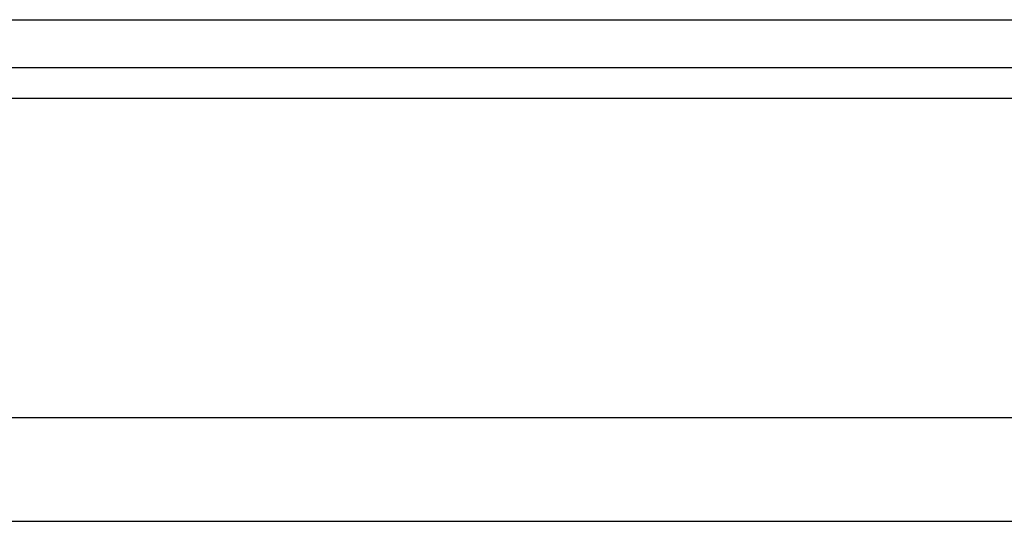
# Model space of a CAD drawing. Header units: millimetres. Extents: x 2482 to 2789, y 455 to 558.
# Tile 22 of 52: x 2705 to 2716, y 473 to 479. Entities that reach past the tile are written whole.
import ezdxf

# ---------------------------------------------------------------- set-up
doc = ezdxf.new("R2010")
doc.units = ezdxf.units.MM
doc.header["$LTSCALE"] = 0.2
doc.layers.add('OUT', color=3, linetype='Continuous')

msp = doc.modelspace()

# ---------------------------------------------------------------- linework, layer by layer
at = {"layer": 'OUT', "color": 7}
for p, q in [((2695.219, 478.944), (2730.419, 478.944)), ((2640.393, 478.391), (2788.819, 478.391)), ((2640.338, 478.037), (2788.819, 478.037)), ((2639.216, 474.344), (2788.819, 474.344)), ((2602.819, 473.144), (2788.819, 473.144))]:
    msp.add_line(p, q, dxfattribs=at)

doc.saveas('drawing.dxf')
